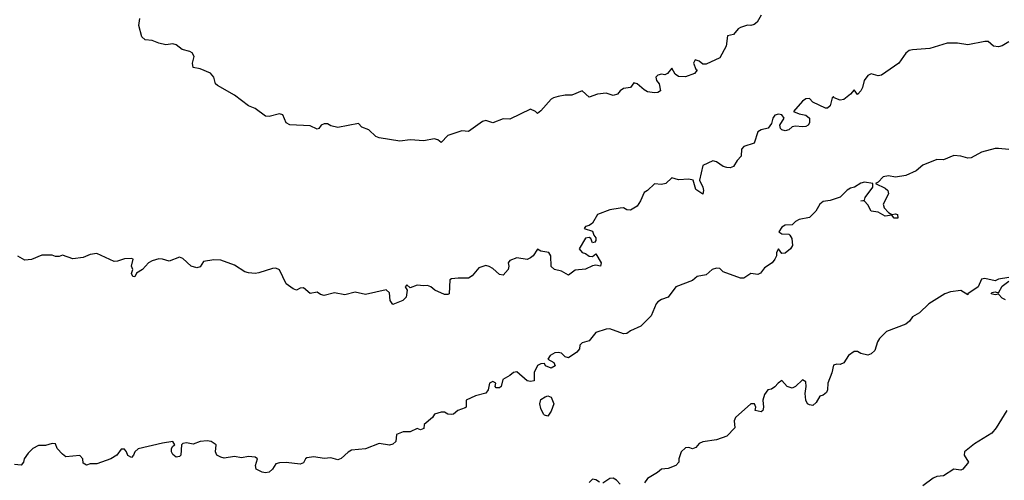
# Model space of a CAD drawing. Header units: metres. Extents: x -51132 to -49532, y -231222 to -229437.
# Tile 227 of 256: x -50170 to -50027, y -230209 to -230142. Entities that reach past the tile are written whole.
import ezdxf

# ---------------------------------------------------------------- set-up
doc = ezdxf.new("R2010")
doc.units = ezdxf.units.M
doc.layers.add('CONTOUR_INDEX', color=1, linetype='Continuous')
doc.layers.add('CONTOUR_INTER', color=3, linetype='Continuous')

msp = doc.modelspace()

# ---------------------------------------------------------------- linework, layer by layer
at = {"layer": 'CONTOUR_INDEX', "elevation": 75}
msp.add_lwpolyline([(-50026.08, -230145.14), (-50027.08, -230145.7), (-50027.58, -230145.85), (-50028.31, -230145.76), (-50029.08, -230145.11), (-50029.58, -230145.09), (-50032.08, -230145.57), (-50033.58, -230145.35), (-50035.08, -230145.32), (-50037.58, -230146.12), (-50040.08, -230146.28), (-50040.58, -230146.42), (-50041.08, -230146.8), (-50042.08, -230148.26), (-50044.58, -230150), (-50045.08, -230150.06), (-50046.08, -230149.79), (-50046.58, -230150.04), (-50047.13, -230150.76), (-50047.34, -230151.76), (-50047.58, -230152.24), (-50048.08, -230152.81), (-50048.58, -230152.14), (-50049.11, -230152.76), (-50050.08, -230153.52), (-50050.58, -230153.62), (-50051.46, -230153.26), (-50051.58, -230153.11), (-50051.79, -230153.26), (-50052.08, -230154.46), (-50052.44, -230154.76), (-50052.74, -230154.76), (-50054.58, -230153.91), (-50055.08, -230153.4), (-50055.58, -230153.45), (-50056.08, -230153.77), (-50057.37, -230155.26), (-50056.58, -230155.6), (-50055.58, -230155.78), (-50055.08, -230156.24), (-50055.08, -230156.9), (-50055.27, -230157.26), (-50055.58, -230157.44), (-50056.08, -230157.5), (-50057.08, -230157.39), (-50057.58, -230157.52), (-50058.08, -230157.91), (-50058.58, -230158.07), (-50059.08, -230157.94), (-50059.29, -230157.76), (-50059.37, -230157.26), (-50058.76, -230156.26), (-50059.08, -230155.74), (-50059.58, -230155.64), (-50060.08, -230155.81), (-50060.37, -230156.26), (-50060.58, -230157), (-50061.08, -230157.7), (-50062.08, -230157.92), (-50062.58, -230158.21), (-50063.08, -230159.87), (-50064.58, -230160.35), (-50064.96, -230160.76), (-50064.99, -230161.76), (-50065.58, -230162.37), (-50066.08, -230163.27), (-50066.58, -230163.44), (-50067.08, -230163.39), (-50067.58, -230163.25), (-50068.58, -230162.59), (-50069.08, -230162.43), (-50070.58, -230163.12), (-50071.03, -230165.26), (-50070.57, -230166.26), (-50070.48, -230166.76), (-50070.58, -230167.3), (-50071.58, -230166.63), (-50071.96, -230165.26), (-50072.58, -230165.1), (-50074.08, -230165.19), (-50075.08, -230164.92), (-50075.91, -230165.76), (-50076.58, -230165.9), (-50077.58, -230165.79), (-50078.58, -230166.76), (-50079.08, -230167.07), (-50079.59, -230168.26), (-50080.08, -230169.01), (-50081.08, -230169.63), (-50081.58, -230169.58), (-50082.08, -230169.3), (-50082.58, -230169.32), (-50084.08, -230169.59), (-50085.86, -230170.26), (-50086.58, -230171.5), (-50087.08, -230171.85), (-50087.58, -230172), (-50087.8, -230172.26), (-50086.58, -230172.69), (-50086.39, -230173.26), (-50086.08, -230173.62), (-50086.08, -230174.05), (-50086.26, -230174.26), (-50086.58, -230174.37), (-50086.83, -230173.76), (-50087.08, -230173.57), (-50087.58, -230173.71), (-50088.53, -230175.26), (-50088.11, -230175.76), (-50087.58, -230175.9), (-50087.08, -230176.3), (-50086.58, -230176.37), (-50086.08, -230175.97), (-50085.32, -230177.26), (-50085.42, -230177.76), (-50086.08, -230177.62), (-50086.58, -230177.69), (-50087.58, -230178.18), (-50089.08, -230178.34), (-50090.08, -230179.08), (-50091.08, -230178.49), (-50092.1, -230178.26), (-50092.58, -230177.83), (-50092.63, -230176.26), (-50092.91, -230175.76), (-50094.08, -230175.56), (-50094.58, -230175.28), (-50095.23, -230176.26), (-50095.58, -230176.57), (-50096.08, -230176.77), (-50097.58, -230176.56), (-50098.58, -230176.95), (-50098.86, -230177.26), (-50098.72, -230177.76), (-50098.84, -230178.26), (-50099.58, -230179.06), (-50100.08, -230178.95), (-50101.08, -230178.11), (-50101.58, -230177.8), (-50102.08, -230177.67), (-50103.08, -230178.02), (-50104.08, -230179.17), (-50104.58, -230179.49), (-50106.08, -230179.48), (-50107.08, -230179.62), (-50107.33, -230179.76), (-50107.42, -230181.76), (-50107.58, -230181.9), (-50108.08, -230181.87), (-50109.51, -230181.26), (-50110.08, -230180.75), (-50110.58, -230180.58), (-50111.08, -230180.64), (-50112.08, -230180.51), (-50113.08, -230180.93), (-50113.58, -230180.48), (-50113.82, -230180.76), (-50113.5, -230181.26), (-50113.65, -230182.26), (-50114.14, -230182.76), (-50115.58, -230183.31), (-50115.99, -230182.76), (-50116.08, -230181.65), (-50116.58, -230181.22), (-50119.58, -230181.87), (-50121.08, -230181.53), (-50122.58, -230181.91), (-50124.08, -230181.65), (-50125.58, -230182.01), (-50126.08, -230181.87), (-50126.58, -230181.55), (-50127.58, -230181.75), (-50128.58, -230180.9), (-50129.08, -230180.95), (-50129.58, -230181.23), (-50130.08, -230181.05), (-50131.08, -230180.33), (-50132.08, -230178.27), (-50132.58, -230178.07), (-50133.08, -230178.12), (-50135.08, -230178.75), (-50135.58, -230178.82), (-50136.58, -230178.71), (-50137.08, -230178.58), (-50138.58, -230177.62), (-50140.58, -230176.91), (-50141.58, -230176.83), (-50143.08, -230177.1), (-50143.58, -230177.84), (-50144.08, -230178.01), (-50144.88, -230177.76), (-50146.08, -230176.65), (-50146.58, -230176.45), (-50148.08, -230177.05), (-50149.08, -230176.73), (-50149.58, -230176.71), (-50150.58, -230176.98), (-50151.08, -230177.27), (-50151.94, -230178.26), (-50152.83, -230178.76), (-50153.08, -230179.3), (-50153.38, -230179.26), (-50153.58, -230178.84), (-50153.39, -230178.26), (-50153.54, -230177.76), (-50153.34, -230176.76), (-50153.58, -230176.65), (-50154.58, -230176.68), (-50155.58, -230177.02), (-50156.08, -230177.06), (-50158.58, -230175.94), (-50159.58, -230176.06), (-50160.58, -230176.52), (-50162.08, -230176.69), (-50163.58, -230176.18), (-50164.08, -230176.36), (-50164.58, -230176.35), (-50165.08, -230176.16), (-50166.58, -230176.18), (-50168.08, -230176.79), (-50169.08, -230176.91), (-50170.08, -230176.31)], dxfattribs=at)
at = {"layer": 'CONTOUR_INTER'}
for points, elevation in [([(-50062.06, -230141.26), (-50062.65, -230142.26), (-50063.08, -230142.61), (-50063.58, -230142.77), (-50064.08, -230142.72), (-50065.08, -230143.05), (-50065.44, -230143.26), (-50066.08, -230144.07), (-50066.97, -230144.26), (-50067.17, -230145.76), (-50068.08, -230147.47), (-50070.08, -230148.39), (-50070.58, -230148.4), (-50071.08, -230147.95), (-50071.65, -230147.76), (-50071.89, -230148.26), (-50071.58, -230149.1), (-50071.37, -230149.26), (-50071.76, -230149.76), (-50073.08, -230150.23), (-50074.08, -230150.18), (-50074.58, -230149.86), (-50075.08, -230148.96), (-50075.71, -230149.76), (-50076.08, -230149.95), (-50076.58, -230149.84), (-50077.08, -230150), (-50077.39, -230150.26), (-50077.27, -230150.76), (-50076.89, -230151.26), (-50076.69, -230152.26), (-50077.08, -230152.51), (-50077.58, -230152.57), (-50078.58, -230152.39), (-50079.08, -230152.11), (-50080.08, -230151.24), (-50080.58, -230151.12), (-50081.08, -230151.76), (-50082.08, -230151.93), (-50082.58, -230152.26), (-50082.94, -230152.76), (-50083.58, -230152.95), (-50084.58, -230152.58), (-50085.84, -230152.76), (-50087.08, -230153.18), (-50088.08, -230152.28), (-50089.58, -230152.91), (-50090.58, -230152.9), (-50091.58, -230153.08), (-50092.25, -230153.26), (-50092.58, -230153.48), (-50094.08, -230155.17), (-50094.58, -230155.56), (-50094.86, -230155.26), (-50095.58, -230154.91), (-50098.58, -230156.4), (-50099.58, -230156.35), (-50101.08, -230156.9), (-50102.08, -230156.56), (-50102.58, -230156.71), (-50104.58, -230158.19), (-50105.58, -230158.1), (-50107.58, -230158.75), (-50108.58, -230159.77), (-50109.08, -230159.41), (-50109.58, -230159.25), (-50111.08, -230159.51), (-50113.08, -230159.4), (-50114.58, -230159.59), (-50117.58, -230159.11), (-50118.08, -230158.88), (-50119.08, -230157.93), (-50120.08, -230157.55), (-50120.58, -230156.99), (-50123.58, -230157.59), (-50124.58, -230157.37), (-50125.08, -230157.06), (-50125.58, -230157.06), (-50125.99, -230157.26), (-50126.33, -230157.76), (-50126.58, -230157.86), (-50127.58, -230157.34), (-50130.58, -230157.21), (-50131.08, -230156.94), (-50131.58, -230155.73), (-50132.08, -230155.6), (-50133.58, -230156.01), (-50134.08, -230155.97), (-50135.58, -230154.85), (-50136.58, -230154.44), (-50138.58, -230152.87), (-50141.08, -230151.51), (-50141.34, -230151.26), (-50141.59, -230150.26), (-50142.08, -230149.71), (-50143.58, -230149.07), (-50144.58, -230148.88), (-50144.7, -230148.26), (-50144.48, -230147.26), (-50144.77, -230146.76), (-50145.08, -230146.55), (-50146.18, -230146.26), (-50147.08, -230145.57), (-50147.58, -230145.42), (-50148.58, -230145.55), (-50149.58, -230145.33), (-50150.58, -230144.94), (-50151.58, -230144.84), (-50152.08, -230144.41), (-50152.52, -230142.76), (-50152.37, -230141.76)], 76), ([(-50026.08, -230160.79), (-50027.58, -230160.65), (-50028.08, -230160.67), (-50030.08, -230161.19), (-50031.58, -230162.02), (-50032.08, -230162.05), (-50033.08, -230161.76), (-50034.08, -230161.68), (-50035.58, -230162.31), (-50036.58, -230162.26), (-50038.58, -230163.09), (-50039.58, -230163.9), (-50041.08, -230164.58), (-50042.58, -230164.81), (-50043.58, -230164.64), (-50044.38, -230164.76), (-50045.08, -230165.54), (-50045.49, -230165.76), (-50044.08, -230166.44), (-50043.66, -230166.76), (-50043.58, -230167.26), (-50044.36, -230168.76), (-50044.23, -230169.26), (-50043.58, -230169.97), (-50043.08, -230170.23), (-50042.58, -230170.16), (-50042.29, -230170.26), (-50042.24, -230170.76), (-50042.77, -230170.76), (-50043.08, -230170.33), (-50044.08, -230170.47), (-50045.08, -230169.89), (-50046.12, -230169.76), (-50046.58, -230168.85), (-50047.08, -230168.3), (-50047.61, -230168.26), (-50047.08, -230168.16), (-50046.95, -230167.76), (-50045.85, -230166.26), (-50045.85, -230165.76), (-50047.08, -230165.56), (-50047.58, -230165.68), (-50048.5, -230166.26), (-50049.08, -230166.41), (-50049.58, -230166.71), (-50050.58, -230167.71), (-50052.08, -230168.23), (-50053.08, -230168.37), (-50053.58, -230168.76), (-50054.15, -230169.76), (-50055.08, -230170.68), (-50056.58, -230170.99), (-50057.09, -230171.26), (-50057.58, -230171.75), (-50058.58, -230171.78), (-50059.08, -230172.11), (-50059.5, -230172.76), (-50059.08, -230173.06), (-50058.08, -230173.11), (-50057.94, -230173.26), (-50057.61, -230173.76), (-50057.54, -230174.76), (-50057.84, -230175.26), (-50058.58, -230175.86), (-50059.08, -230175.91), (-50059.58, -230175.26), (-50059.86, -230175.76), (-50059.87, -230176.26), (-50060.08, -230176.76), (-50060.47, -230177.26), (-50061.58, -230177.98), (-50062.2, -230178.76), (-50062.58, -230178.99), (-50063.58, -230178.81), (-50064.58, -230179.48), (-50065.08, -230179.48), (-50067.58, -230178.56), (-50068.08, -230178.11), (-50068.58, -230178.07), (-50069.18, -230178.26), (-50070.08, -230179.01), (-50071.37, -230179.26), (-50072.08, -230179.84), (-50074.49, -230180.76), (-50075.58, -230182.25), (-50076.58, -230182.61), (-50077.08, -230182.94), (-50077.33, -230183.26), (-50078.08, -230184.97), (-50079.58, -230186.48), (-50081.08, -230187.14), (-50081.58, -230187.55), (-50082.08, -230187.61), (-50084.08, -230186.87), (-50084.58, -230186.9), (-50086.08, -230187.39), (-50087.08, -230188.62), (-50088.08, -230188.92), (-50088.43, -230189.26), (-50088.46, -230189.76), (-50088.87, -230190.26), (-50090.08, -230191.1), (-50090.58, -230190.92), (-50091.08, -230190.41), (-50091.58, -230190.3), (-50092.08, -230190.36), (-50092.76, -230190.76), (-50093.06, -230191.26), (-50092.18, -230191.76), (-50092, -230192.26), (-50092.58, -230192.61), (-50093.42, -230192.26), (-50093.58, -230191.93), (-50094.08, -230191.95), (-50094.58, -230192.19), (-50095.08, -230193.21), (-50095.08, -230194.43), (-50095.58, -230194.53), (-50096.08, -230194.41), (-50097.58, -230193.13), (-50098.08, -230193.22), (-50098.58, -230193.68), (-50099.61, -230194.26), (-50099.85, -230195.26), (-50100.08, -230195.45), (-50100.58, -230195.44), (-50100.71, -230195.26), (-50100.61, -230194.76), (-50101.08, -230194.54), (-50101.54, -230194.76), (-50101.72, -230195.76), (-50102.08, -230196.25), (-50103.58, -230196.6), (-50104.92, -230197.26), (-50104.96, -230198.26), (-50105.08, -230198.38), (-50106.15, -230198.76), (-50106.77, -230199.26), (-50107.08, -230199.34), (-50107.58, -230199.27), (-50108.08, -230199), (-50108.58, -230198.99), (-50109.53, -230199.26), (-50109.82, -230199.76), (-50111.06, -230200.76), (-50111.08, -230201.38), (-50111.58, -230201.55), (-50112.08, -230201.36), (-50113.08, -230201.85), (-50114.08, -230201.85), (-50115.08, -230202.23), (-50115.16, -230203.26), (-50115.58, -230203.65), (-50116.08, -230203.77), (-50117.58, -230203.56), (-50119.58, -230204.31), (-50121.58, -230204.53), (-50122.08, -230204.8), (-50123.08, -230205.73), (-50123.58, -230205.9), (-50124.58, -230205.64), (-50125.58, -230205.72), (-50127.08, -230205.48), (-50128.08, -230205.64), (-50128.29, -230205.76), (-50128.58, -230206.34), (-50129.08, -230206.54), (-50131.08, -230206.32), (-50132.08, -230206.37), (-50132.58, -230206.51), (-50133.08, -230207.28), (-50133.58, -230207.7), (-50134.08, -230207.79), (-50134.58, -230207.7), (-50135.46, -230207.26), (-50135.53, -230206.76), (-50135.25, -230205.76), (-50135.58, -230205.54), (-50136.58, -230205.45), (-50137.58, -230205.65), (-50138.58, -230205.42), (-50140.08, -230205.68), (-50140.58, -230205.54), (-50141.17, -230205.26), (-50141.35, -230204.76), (-50141.28, -230203.76), (-50141.97, -230203.26), (-50142.58, -230203.14), (-50143.58, -230203.27), (-50144.58, -230203.64), (-50145.58, -230203.43), (-50146.08, -230203.57), (-50146.31, -230203.76), (-50146.38, -230205.26), (-50146.58, -230205.46), (-50147.08, -230205.52), (-50147.58, -230205.17), (-50147.75, -230204.76), (-50147.76, -230204.26), (-50147.58, -230203.93), (-50147.28, -230203.76), (-50147.58, -230203.27), (-50149.08, -230203.51), (-50152.58, -230204.33), (-50153.06, -230204.76), (-50153.26, -230205.26), (-50153.58, -230205.58), (-50154.08, -230205.29), (-50154.27, -230204.76), (-50154.58, -230204.38), (-50155.08, -230204.35), (-50155.68, -230205.26), (-50156.58, -230205.79), (-50158.58, -230206.49), (-50159.58, -230206.52), (-50160.08, -230206.69), (-50160.58, -230206.4), (-50160.62, -230205.76), (-50161.08, -230205.27), (-50163.08, -230205.47), (-50163.58, -230205.11), (-50164.34, -230204.26), (-50164.58, -230203.6), (-50165.08, -230203.56), (-50166.08, -230203.85), (-50167.08, -230203.86), (-50167.91, -230204.26), (-50168.58, -230204.96), (-50169.14, -230205.76), (-50169.25, -230206.26), (-50169.58, -230206.72), (-50170.58, -230206.61)], 74), ([(-50026.08, -230179.41), (-50027.58, -230179.66), (-50028.08, -230179.88), (-50029.58, -230179.54), (-50030.08, -230179.67), (-50030.57, -230180.76), (-50032.06, -230181.76), (-50032.08, -230181.92), (-50033.08, -230181.3), (-50034.58, -230181.49), (-50035.42, -230181.76), (-50037.71, -230183.26), (-50039.08, -230184.55), (-50040.08, -230185.11), (-50040.52, -230185.76), (-50041.08, -230186.17), (-50043.88, -230187.26), (-50044.87, -230188.26), (-50045.2, -230188.76), (-50045.58, -230190), (-50046.08, -230190.53), (-50046.58, -230190.68), (-50047.58, -230190.45), (-50048.08, -230190.17), (-50048.58, -230190.19), (-50049.37, -230190.76), (-50050.08, -230191.83), (-50050.58, -230192.04), (-50051.08, -230191.99), (-50051.58, -230192.14), (-50051.81, -230193.26), (-50052.4, -230194.76), (-50052.45, -230195.76), (-50052.58, -230196.14), (-50053.08, -230196.5), (-50053.58, -230196.65), (-50054.08, -230197.57), (-50054.58, -230198), (-50055.08, -230197.94), (-50055.33, -230197.76), (-50055.61, -230197.26), (-50055.71, -230196.26), (-50055.52, -230195.26), (-50055.58, -230194.56), (-50056.08, -230194.27), (-50057.08, -230195.26), (-50057.58, -230195.48), (-50058.29, -230195.26), (-50059.08, -230194.37), (-50059.62, -230194.76), (-50060.08, -230195.32), (-50060.58, -230195.65), (-50061.1, -230195.76), (-50061.58, -230196.44), (-50061.82, -230197.26), (-50061.72, -230198.26), (-50061.86, -230198.76), (-50062.08, -230198.92), (-50062.97, -230198.76), (-50062.84, -230198.26), (-50063.06, -230197.76), (-50063.58, -230197.77), (-50065.81, -230199.76), (-50066.01, -230200.26), (-50065.91, -230201.26), (-50067.08, -230202.46), (-50068.58, -230203.01), (-50070.58, -230203.31), (-50071.08, -230203.55), (-50071.58, -230204.15), (-50072.08, -230204.31), (-50072.58, -230204.12), (-50073.08, -230204.18), (-50073.69, -230204.76), (-50074.06, -230205.76), (-50074.05, -230206.26), (-50074.49, -230206.76), (-50075.58, -230207.16), (-50076.58, -230207.27), (-50077.14, -230207.76), (-50078.58, -230208.62), (-50079.05, -230209.26)], 73), ([(-50026.58, -230182.67), (-50027.08, -230182.43), (-50027.58, -230181.82), (-50028.08, -230181.92), (-50028.66, -230181.76), (-50028.58, -230181.58), (-50028.08, -230181.5), (-50027.58, -230181.62), (-50027.08, -230180.67), (-50026.08, -230179.95)], 73), ([(-50093.44, -230196.76), (-50093.08, -230196.6), (-50092.58, -230196.82), (-50092.18, -230197.76), (-50092.58, -230198.83), (-50093.08, -230199.58), (-50093.58, -230199.45), (-50093.7, -230199.26), (-50094.08, -230198.48), (-50094.22, -230197.76), (-50094.08, -230197.16), (-50093.44, -230196.76)], 74), ([(-50026.4, -230198.76), (-50027.96, -230201.26), (-50028.58, -230202.02), (-50031.08, -230203.6), (-50032.54, -230204.76), (-50032.61, -230205.26), (-50031.95, -230206.26), (-50032.8, -230207.26), (-50033.08, -230207.4), (-50034.08, -230207.3), (-50035.58, -230208.23), (-50036.58, -230208.36), (-50037.08, -230208.58), (-50038.58, -230209.7)], 72), ([(-50085.58, -230209.17), (-50086.08, -230208.81), (-50086.58, -230208.73), (-50087.08, -230209.23)], 73), ([(-50082.58, -230209.47), (-50083.08, -230208.9), (-50083.58, -230208.6), (-50084.08, -230208.65), (-50085.08, -230209.33)], 73)]:
    msp.add_lwpolyline(points, dxfattribs=dict(at, elevation=elevation))

doc.saveas('drawing.dxf')
